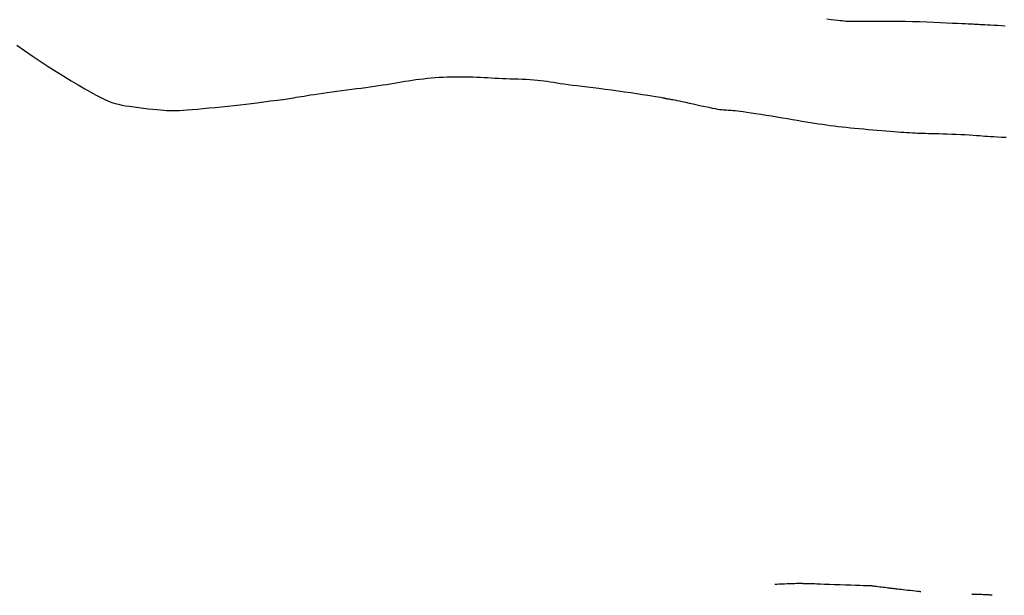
# Model space of a CAD drawing. Header units: millimetres. Extents: x 32690613 to 32693367, y 5343692 to 5344708.
# Tile 144 of 256: x 32692349 to 32692365, y 5344130 to 5344139. Entities that reach past the tile are written whole.
import ezdxf

# ---------------------------------------------------------------- set-up
doc = ezdxf.new("R2010")
doc.units = ezdxf.units.MM
doc.header["$LTSCALE"] = 20
doc.layers.add('02-DGM_HL_492.00', color=82, linetype='Continuous')
doc.layers.add('02-DGM_HL_492.50', color=92, linetype='Continuous')

msp = doc.modelspace()

# ---------------------------------------------------------------- linework, layer by layer
at = {"layer": '02-DGM_HL_492.00', "elevation": 492, "flags": 128}
for points in [[(32692349.248, 5344138.389), (32692349.371, 5344138.303), (32692349.498, 5344138.216), (32692349.626, 5344138.129), (32692349.754, 5344138.045), (32692349.881, 5344137.964), (32692350.004, 5344137.887), (32692350.123, 5344137.814), (32692350.236, 5344137.747), (32692350.342, 5344137.685), (32692350.438, 5344137.631), (32692350.525, 5344137.584), (32692350.6, 5344137.545), (32692350.665, 5344137.513), (32692350.724, 5344137.487), (32692350.778, 5344137.466), (32692350.829, 5344137.45), (32692350.881, 5344137.436), (32692350.936, 5344137.425), (32692350.995, 5344137.414), (32692351.062, 5344137.404), (32692351.133, 5344137.394), (32692351.208, 5344137.384), (32692351.285, 5344137.375), (32692351.36, 5344137.366), (32692351.432, 5344137.359), (32692351.499, 5344137.352), (32692351.559, 5344137.346), (32692351.61, 5344137.341), (32692351.654, 5344137.338), (32692351.694, 5344137.336), (32692351.732, 5344137.335), (32692351.772, 5344137.335), (32692351.814, 5344137.337), (32692351.863, 5344137.339), (32692351.92, 5344137.343), (32692351.988, 5344137.348), (32692352.065, 5344137.354), (32692352.15, 5344137.361), (32692352.242, 5344137.369), (32692352.338, 5344137.378), (32692352.437, 5344137.387), (32692352.538, 5344137.397), (32692352.639, 5344137.408), (32692352.738, 5344137.418), (32692352.834, 5344137.429), (32692352.928, 5344137.44), (32692353.017, 5344137.451), (32692353.102, 5344137.462), (32692353.181, 5344137.472), (32692353.254, 5344137.481), (32692353.32, 5344137.49), (32692353.379, 5344137.498), (32692353.431, 5344137.504), (32692353.477, 5344137.51), (32692353.519, 5344137.516), (32692353.557, 5344137.521), (32692353.593, 5344137.527), (32692353.628, 5344137.532), (32692353.663, 5344137.537), (32692353.699, 5344137.543), (32692353.736, 5344137.549), (32692353.776, 5344137.555), (32692353.818, 5344137.562), (32692353.864, 5344137.569), (32692353.914, 5344137.577), (32692353.968, 5344137.586), (32692354.027, 5344137.595), (32692354.092, 5344137.604), (32692354.162, 5344137.614), (32692354.235, 5344137.624), (32692354.312, 5344137.635), (32692354.39, 5344137.646), (32692354.47, 5344137.656), (32692354.549, 5344137.667), (32692354.628, 5344137.678), (32692354.704, 5344137.688), (32692354.779, 5344137.698), (32692354.852, 5344137.708), (32692354.923, 5344137.718), (32692354.993, 5344137.728), (32692355.06, 5344137.738), (32692355.125, 5344137.747), (32692355.188, 5344137.757), (32692355.249, 5344137.767), (32692355.309, 5344137.777), (32692355.367, 5344137.787), (32692355.425, 5344137.797), (32692355.483, 5344137.806), (32692355.54, 5344137.815), (32692355.598, 5344137.824), (32692355.657, 5344137.833), (32692355.718, 5344137.84), (32692355.779, 5344137.847), (32692355.842, 5344137.854), (32692355.905, 5344137.86), (32692355.969, 5344137.865), (32692356.032, 5344137.87), (32692356.096, 5344137.873), (32692356.158, 5344137.876), (32692356.22, 5344137.878), (32692356.282, 5344137.879), (32692356.342, 5344137.88), (32692356.402, 5344137.88), (32692356.462, 5344137.879), (32692356.521, 5344137.878), (32692356.579, 5344137.876), (32692356.637, 5344137.873), (32692356.695, 5344137.871), (32692356.753, 5344137.868), (32692356.81, 5344137.865), (32692356.868, 5344137.861), (32692356.927, 5344137.858), (32692356.987, 5344137.855), (32692357.047, 5344137.852), (32692357.109, 5344137.849), (32692357.173, 5344137.847), (32692357.237, 5344137.845), (32692357.301, 5344137.843), (32692357.366, 5344137.84), (32692357.429, 5344137.838), (32692357.491, 5344137.835), (32692357.551, 5344137.831), (32692357.608, 5344137.826), (32692357.662, 5344137.821), (32692357.713, 5344137.814), (32692357.764, 5344137.807), (32692357.814, 5344137.799), (32692357.865, 5344137.791), (32692357.919, 5344137.782), (32692357.975, 5344137.773), (32692358.035, 5344137.764), (32692358.101, 5344137.755), (32692358.172, 5344137.746), (32692358.247, 5344137.737), (32692358.328, 5344137.727), (32692358.413, 5344137.717), (32692358.503, 5344137.706), (32692358.597, 5344137.694), (32692358.696, 5344137.682), (32692358.799, 5344137.668), (32692358.904, 5344137.653), (32692359.009, 5344137.639), (32692359.111, 5344137.624), (32692359.208, 5344137.609), (32692359.299, 5344137.596), (32692359.38, 5344137.583), (32692359.449, 5344137.572), (32692359.506, 5344137.563), (32692359.55, 5344137.556), (32692359.583, 5344137.55), (32692359.608, 5344137.546), (32692359.625, 5344137.543), (32692359.638, 5344137.54), (32692359.646, 5344137.538), (32692359.652, 5344137.536), (32692359.657, 5344137.535), (32692359.663, 5344137.533), (32692359.668, 5344137.532), (32692359.674, 5344137.531), (32692359.681, 5344137.529), (32692359.69, 5344137.527), (32692359.699, 5344137.526), (32692359.711, 5344137.524), (32692359.725, 5344137.522), (32692359.741, 5344137.519), (32692359.761, 5344137.516), (32692359.785, 5344137.512), (32692359.814, 5344137.506), (32692359.848, 5344137.5), (32692359.888, 5344137.492), (32692359.935, 5344137.482), (32692359.989, 5344137.47), (32692360.048, 5344137.457), (32692360.11, 5344137.443), (32692360.174, 5344137.428), (32692360.239, 5344137.414), (32692360.301, 5344137.4), (32692360.361, 5344137.388), (32692360.414, 5344137.377), (32692360.461, 5344137.368), (32692360.502, 5344137.361), (32692360.538, 5344137.355), (32692360.569, 5344137.351), (32692360.597, 5344137.348), (32692360.623, 5344137.346), (32692360.647, 5344137.345), (32692360.671, 5344137.343), (32692360.696, 5344137.342), (32692360.722, 5344137.34), (32692360.751, 5344137.338), (32692360.784, 5344137.335), (32692360.821, 5344137.331), (32692360.865, 5344137.326), (32692360.915, 5344137.32), (32692360.973, 5344137.312), (32692361.041, 5344137.302), (32692361.115, 5344137.29), (32692361.196, 5344137.277), (32692361.28, 5344137.264), (32692361.367, 5344137.249), (32692361.455, 5344137.235), (32692361.542, 5344137.22), (32692361.626, 5344137.206), (32692361.706, 5344137.193), (32692361.782, 5344137.18), (32692361.855, 5344137.168), (32692361.926, 5344137.156), (32692361.993, 5344137.145), (32692362.059, 5344137.135), (32692362.123, 5344137.125), (32692362.187, 5344137.116), (32692362.249, 5344137.107), (32692362.312, 5344137.098), (32692362.374, 5344137.09), (32692362.438, 5344137.082), (32692362.502, 5344137.075), (32692362.567, 5344137.068), (32692362.634, 5344137.061), (32692362.703, 5344137.054), (32692362.775, 5344137.047), (32692362.848, 5344137.04), (32692362.921, 5344137.034), (32692362.995, 5344137.027), (32692363.067, 5344137.021), (32692363.138, 5344137.015), (32692363.206, 5344137.01), (32692363.271, 5344137.005), (32692363.332, 5344137), (32692363.389, 5344136.995), (32692363.442, 5344136.991), (32692363.492, 5344136.987), (32692363.54, 5344136.984), (32692363.586, 5344136.981), (32692363.63, 5344136.979), (32692363.672, 5344136.976), (32692363.714, 5344136.975), (32692363.756, 5344136.974), (32692363.798, 5344136.972), (32692363.843, 5344136.971), (32692363.889, 5344136.97), (32692363.94, 5344136.969), (32692363.994, 5344136.968), (32692364.054, 5344136.966), (32692364.119, 5344136.964), (32692364.189, 5344136.962), (32692364.262, 5344136.959), (32692364.335, 5344136.955), (32692364.407, 5344136.952), (32692364.478, 5344136.949), (32692364.544, 5344136.945), (32692364.604, 5344136.941), (32692364.657, 5344136.938), (32692364.706, 5344136.934), (32692364.75, 5344136.931), (32692364.793, 5344136.927), (32692364.838, 5344136.924), (32692364.884, 5344136.92), (32692364.936, 5344136.917), (32692364.995, 5344136.913), (32692365.062, 5344136.909), (32692365.136, 5344136.906)], [(32692363.764, 5344129.607), (32692363.757, 5344129.608), (32692363.739, 5344129.61), (32692363.712, 5344129.613), (32692363.677, 5344129.616), (32692363.638, 5344129.62), (32692363.596, 5344129.625), (32692363.555, 5344129.629), (32692363.515, 5344129.633), (32692363.48, 5344129.637), (32692363.448, 5344129.641), (32692363.421, 5344129.644), (32692363.397, 5344129.647), (32692363.376, 5344129.649), (32692363.358, 5344129.652), (32692363.343, 5344129.654), (32692363.33, 5344129.655), (32692363.319, 5344129.657), (32692363.31, 5344129.658), (32692363.301, 5344129.659), (32692363.291, 5344129.66), (32692363.281, 5344129.661), (32692363.269, 5344129.663), (32692363.254, 5344129.665), (32692363.236, 5344129.667), (32692363.215, 5344129.67), (32692363.19, 5344129.673), (32692363.163, 5344129.676), (32692363.135, 5344129.68), (32692363.107, 5344129.683), (32692363.081, 5344129.687), (32692363.056, 5344129.69), (32692363.034, 5344129.693), (32692363.017, 5344129.695), (32692363.003, 5344129.697), (32692362.992, 5344129.698), (32692362.983, 5344129.699), (32692362.977, 5344129.7), (32692362.972, 5344129.7), (32692362.968, 5344129.701), (32692362.964, 5344129.701), (32692362.961, 5344129.701), (32692362.955, 5344129.701), (32692362.946, 5344129.701), (32692362.931, 5344129.701), (32692362.91, 5344129.702), (32692362.879, 5344129.703), (32692362.838, 5344129.704), (32692362.785, 5344129.706), (32692362.718, 5344129.708), (32692362.641, 5344129.711), (32692362.557, 5344129.714), (32692362.469, 5344129.717), (32692362.381, 5344129.72), (32692362.297, 5344129.723), (32692362.219, 5344129.726), (32692362.152, 5344129.728), (32692362.098, 5344129.73), (32692362.056, 5344129.732), (32692362.024, 5344129.732), (32692362, 5344129.733), (32692361.983, 5344129.733), (32692361.97, 5344129.734), (32692361.959, 5344129.734), (32692361.949, 5344129.734), (32692361.938, 5344129.734), (32692361.926, 5344129.734), (32692361.914, 5344129.735), (32692361.901, 5344129.735), (32692361.888, 5344129.736), (32692361.875, 5344129.736), (32692361.863, 5344129.737), (32692361.852, 5344129.737), (32692361.842, 5344129.737), (32692361.832, 5344129.738), (32692361.821, 5344129.738), (32692361.808, 5344129.738), (32692361.791, 5344129.738), (32692361.77, 5344129.737), (32692361.743, 5344129.736), (32692361.709, 5344129.735), (32692361.668, 5344129.734), (32692361.622, 5344129.732), (32692361.574, 5344129.73), (32692361.527, 5344129.729), (32692361.486, 5344129.727), (32692361.452, 5344129.726), (32692361.429, 5344129.725), (32692361.42, 5344129.724)], [(32692364.909, 5344129.55), (32692364.907, 5344129.55), (32692364.903, 5344129.55), (32692364.896, 5344129.551), (32692364.888, 5344129.552), (32692364.878, 5344129.553), (32692364.868, 5344129.554), (32692364.857, 5344129.555), (32692364.847, 5344129.556), (32692364.837, 5344129.557), (32692364.828, 5344129.558), (32692364.818, 5344129.558), (32692364.807, 5344129.559), (32692364.795, 5344129.559), (32692364.781, 5344129.56), (32692364.764, 5344129.56), (32692364.744, 5344129.561), (32692364.72, 5344129.562), (32692364.694, 5344129.562), (32692364.668, 5344129.563), (32692364.643, 5344129.564), (32692364.62, 5344129.565), (32692364.602, 5344129.565), (32692364.59, 5344129.566), (32692364.585, 5344129.566)]]:
    msp.add_lwpolyline(points, dxfattribs=at)
at = {"layer": '02-DGM_HL_492.50', "elevation": 492.5, "flags": 128}
msp.add_lwpolyline([(32692365.119, 5344138.693), (32692365.055, 5344138.696), (32692364.994, 5344138.7), (32692364.938, 5344138.703), (32692364.885, 5344138.706), (32692364.837, 5344138.709), (32692364.793, 5344138.711), (32692364.754, 5344138.713), (32692364.72, 5344138.715), (32692364.69, 5344138.717), (32692364.664, 5344138.718), (32692364.643, 5344138.719), (32692364.625, 5344138.72), (32692364.606, 5344138.721), (32692364.584, 5344138.722), (32692364.558, 5344138.723), (32692364.524, 5344138.725), (32692364.481, 5344138.727), (32692364.425, 5344138.73), (32692364.355, 5344138.733), (32692364.273, 5344138.737), (32692364.18, 5344138.742), (32692364.079, 5344138.746), (32692363.971, 5344138.751), (32692363.86, 5344138.755), (32692363.745, 5344138.759), (32692363.631, 5344138.762), (32692363.518, 5344138.764), (32692363.408, 5344138.766), (32692363.302, 5344138.766), (32692363.202, 5344138.767), (32692363.108, 5344138.767), (32692363.021, 5344138.766), (32692362.944, 5344138.766), (32692362.876, 5344138.765), (32692362.819, 5344138.765), (32692362.771, 5344138.764), (32692362.731, 5344138.764), (32692362.699, 5344138.764), (32692362.671, 5344138.764), (32692362.647, 5344138.765), (32692362.626, 5344138.765), (32692362.606, 5344138.766), (32692362.585, 5344138.768), (32692362.562, 5344138.769), (32692362.537, 5344138.772), (32692362.507, 5344138.775), (32692362.472, 5344138.778), (32692362.431, 5344138.783), (32692362.382, 5344138.788), (32692362.324, 5344138.795), (32692362.256, 5344138.802)], dxfattribs=at)

doc.saveas('drawing.dxf')
